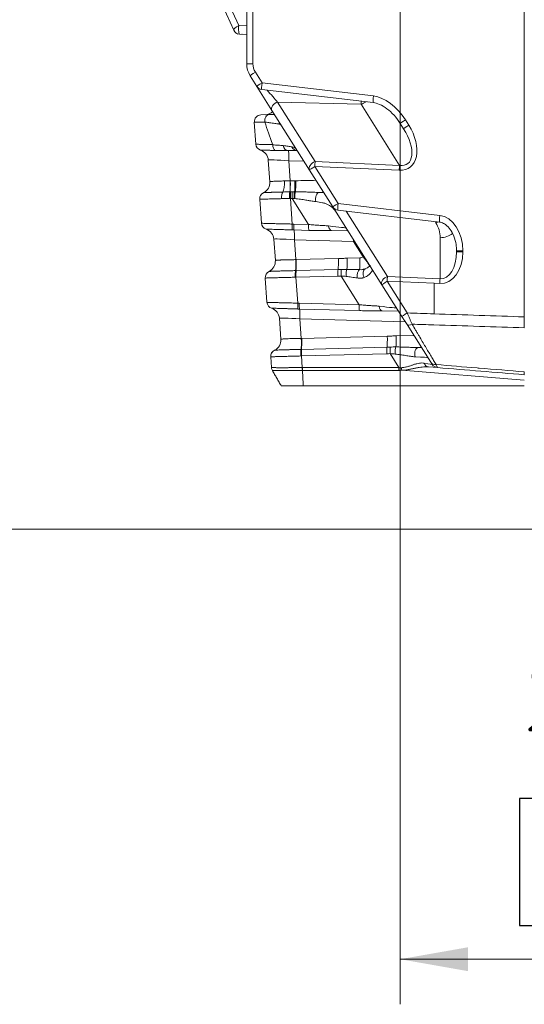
# Model space of a CAD drawing. Header units: millimetres. Extents: x 4 to 836, y 5 to 589.
# Tile 74 of 163: x 508 to 531, y 393 to 437. Entities that reach past the tile are written whole.
import ezdxf

# ---------------------------------------------------------------- set-up
doc = ezdxf.new("R2010")
doc.units = ezdxf.units.MM
doc.layers.add('1', color=7, linetype='Continuous', true_color=0xffffff)
doc.styles.add('ideas_simplex', font='simplex.shx')
doc.dimstyles.get("Standard").update_dxf_attribs({"dimtxt": 0.18, "dimasz": 0.18, "dimexe": 0.18, "dimexo": 0.0625, "dimgap": 0.09, "dimtad": 0, "dimtih": 1, "dimtoh": 1, "dimdec": 4, "dimzin": 0, "dimdsep": 46, "dimtxsty": 'Standard', "dimcen": 0.09, "dimadec": 0, "dimazin": 0, "dimtfac": 1, "dimtdec": 4, "dimtofl": 0, "dimtmove": 0, "dimatfit": 3, "dimfxl": 1, "dimtolj": 1, "dimtzin": 0, "dimarcsym": 0})

# ---------------------------------------------------------------- blocks, each defined once
blk = doc.blocks.new('_U5')
at = {"layer": '1', "color": 152, "lineweight": 13}
for p, q in [((525.358102, 456.435392), (525.358102, 393.010342)), ((547.158102, 422.379582), (547.158102, 393.010342))]:
    blk.add_line(p, q, dxfattribs=at)
at = {"layer": '1', "color": 87, "lineweight": 25}
for p, q in [((532.140602, 402.135342), (530.640602, 402.135342)), ((530.640602, 402.135342), (530.640602, 396.510342)), ((541.875602, 402.135342), (540.375602, 402.135342)), ((541.875602, 396.510342), (541.875602, 402.135342)), ((530.640602, 396.510342), (532.140602, 396.510342)), ((540.375602, 396.510342), (541.875602, 396.510342))]:
    blk.add_line(p, q, dxfattribs=at)
at = {"layer": '1', "color": 27, "lineweight": 13}
blk.add_line((525.358102, 395.010342), (547.158102, 395.010342), dxfattribs=at)
at = {"layer": '1', "color": 27, "lineweight": 18}
for points in [[(525.358102, 395.010342), (528.3581, 395.539323), (528.358104, 394.481361)], [(547.158102, 395.010342), (544.158104, 394.481361), (544.1581, 395.539323)]]:
    blk.add_solid(points, dxfattribs=at)
at = {"layer": '1', "color": 87, "linetype": 'Continuous', "lineweight": 25, "char_height": 3, "attachment_point": 7, "line_spacing_factor": 1.204819, "style": 'ideas_simplex'}
for s, insert in [('\\W1.2097;21,8', (530.627102, 404.270342)), ('\\W1.2776;.86', (532.112102, 396.957842))]:
    blk.add_mtext(s, dxfattribs=dict(at, insert=insert))

msp = doc.modelspace()

# ---------------------------------------------------------------- linework, layer by layer
at = {"layer": '1', "color": 143, "linetype": 'Continuous', "lineweight": 18}
for p, q in [((518.558, 434.724), (518.558, 474.778)), ((517.981, 436.21), (517.317, 437.685)), ((518.558, 436.023), (518.245, 436.034)), ((519.007, 433.722), (518.712, 434.191)), ((519.679, 432.656), (519.007, 433.722)), ((519.226, 433.584), (524.167, 433)), ((519.188, 432.458), (519.558, 432.468)), ((521.345, 430.012), (519.679, 432.656)), ((518.965, 431.157), (518.896, 432.138)), ((525.512, 431.84), (525.362, 432.077)), ((519.583, 429.49), (519.516, 430.452)), ((522.377, 428.374), (521.345, 430.012)), ((519.21, 427.651), (519.136, 428.716)), ((524.553, 424.92), (522.377, 428.374)), ((522.595, 428.236), (527.1, 427.703)), ((523.046, 427.311), (522.321, 427.33)), ((519.827, 425.997), (519.761, 426.945)), ((527.858, 426.378), (527.858, 426.433)), ((519.455, 424.144), (519.38, 425.222)), ((525.438, 423.514), (524.553, 424.92)), ((525.288, 423.753), (524.563, 423.772)), ((520.071, 422.503), (520.006, 423.439)), ((526.718, 421.483), (525.661, 423.161)), ((526.182, 422.142), (526.301, 422.145)), ((519.658, 421.248), (519.624, 421.728)), ((527.008, 421.248), (526.609, 421.281)), ((521.065, 420.435), (530.858, 420.435))]:
    msp.add_line(p, q, dxfattribs=at)
at = {"layer": '1', "color": 143, "linetype": 'Continuous', "lineweight": 13}
for p, q in [((518.834, 474.778), (518.834, 434.724)), ((517.634, 437.685), (518.203, 436.422)), ((518.203, 436.422), (518.558, 436.41)), ((518.558, 434.724), (518.834, 434.724)), ((518.942, 434.351), (519.237, 433.882)), ((519.237, 433.882), (524.178, 433.297)), ((519.925, 433.028), (521.591, 430.384)), ((523.624, 432.931), (519.925, 433.028)), ((525.333, 430.218), (523.624, 432.931)), ((525.592, 432.237), (525.741, 432)), ((519.172, 430.892), (519.171, 430.892)), ((520.427, 430.421), (520.49, 429.529)), ((521.098, 430.404), (520.427, 430.421)), ((525.316, 430.006), (521.574, 430.172)), ((521.574, 430.172), (522.606, 428.534)), ((521.591, 430.384), (525.333, 430.218)), ((520.498, 428.751), (520.577, 427.616)), ((521.301, 427.596), (520.573, 428.753)), ((522.606, 428.534), (527.111, 428.001)), ((522.972, 428.191), (524.799, 425.292)), ((520.643, 427.613), (521.301, 427.596)), ((526.935, 427.674), (526.903, 427.726)), ((519.417, 427.386), (519.417, 427.386)), ((521.312, 427.334), (520.654, 427.352)), ((520.672, 426.915), (520.734, 426.037)), ((523.294, 426.846), (520.672, 426.915)), ((523.722, 426.168), (523.294, 426.846)), ((527.128, 425.189), (527.128, 427.008)), ((527.858, 426.433), (528.134, 426.433)), ((527.858, 426.378), (528.134, 426.378)), ((528.134, 426.433), (528.134, 426.378)), ((520.752, 426.037), (522.619, 426.086)), ((523.011, 426.098), (523.571, 426.113)), ((520.749, 425.55), (522.607, 425.599)), ((522.6, 425.307), (520.742, 425.258)), ((520.742, 425.258), (520.822, 424.109)), ((523.543, 424.038), (522.741, 425.311)), ((524.782, 425.08), (525.668, 423.674)), ((526.858, 424.988), (524.782, 425.08)), ((524.799, 425.292), (527.128, 425.189)), ((527.111, 424.977), (526.858, 424.988)), ((526.858, 424.988), (526.858, 423.634)), ((520.888, 424.107), (523.543, 424.038)), ((519.662, 423.88), (519.662, 423.879)), ((523.554, 423.776), (520.899, 423.845)), ((520.918, 423.409), (520.978, 422.543)), ((525.582, 423.286), (520.918, 423.409)), ((520.996, 422.544), (524.788, 422.643)), ((525.18, 422.655), (525.967, 422.675)), ((524.769, 421.864), (520.986, 421.764)), ((520.993, 422.057), (524.776, 422.156)), ((525.301, 421.247), (524.91, 421.868)), ((520.986, 421.764), (521.022, 421.247)), ((521.027, 421.247), (525.301, 421.247)), ((525.305, 421.121), (521.03, 421.121)), ((530.858, 420.687), (525.432, 421.128))]:
    msp.add_line(p, q, dxfattribs=at)
at = {"layer": '1', "color": 251, "linetype": 'Continuous', "lineweight": 18}
msp.add_line((463.492, 414.08), (553.508, 414.08), dxfattribs=at)
at = {"layer": '1', "color": 143, "linetype": 'Continuous', "lineweight": 18}
for centre, radius, start, end in [((518.255, 436.333), 0.3, 204.2553, 268), ((517.858, 435.639), 0.5, 52.3002, 60.257), ((519.558, 434.724), 1, 180, 212.2105), ((519.261, 433.882), 0.3, 212.2105, 263.2514), ((519.196, 432.158), 0.3, 91.5, 184), ((519.358, 432.963), 0.5, 271.5, 314.6811), ((519.264, 431.177), 0.3, 184, 251.9757), ((519.017, 430.417), 0.5, 4, 71.9757), ((519.435, 428.736), 0.3, 116.0243, 184), ((522.631, 428.534), 0.3, 212.2105, 263.2514), ((519.509, 427.671), 0.3, 184, 251.9757), ((519.262, 426.91), 0.5, 4, 71.9757), ((519.679, 425.243), 0.3, 116.0243, 184), ((519.755, 424.165), 0.3, 184, 251.9757), ((519.507, 423.404), 0.5, 4, 71.9757), ((519.924, 421.749), 0.3, 116.0243, 184), ((527.032, 421.547), 0.3, 212.2105, 265.352)]:
    msp.add_arc(centre, radius, start, end, dxfattribs=at)
at = {"layer": '1', "color": 143, "linetype": 'Continuous', "lineweight": 13}
for centre, radius, start, end in [((519.534, 434.724), 0.7, 180, 212.2105), ((525.878, 427.008), 1.25, 0, 32.2105), ((523.565, 426.363), 0.25, 271.5, 308.9264)]:
    msp.add_arc(centre, radius, start, end, dxfattribs=at)
for centre, major_axis, ratio, start_param, end_param in [((518.255, 436.333), (-0.274, -0.123), 0.341561, 4.749062, 6.283185), ((518.255, 436.333), (0.01, 0.3), 0.192128, 1.276677, 3.141593), ((518.966, 434.351), (-0.254, -0.16), 0.043295, 4.781005, 6.283185), ((519.261, 433.882), (-0.254, -0.16), 0.043295, 4.781005, 6.283185), ((519.261, 433.882), (-0.035, -0.298), 0.080476, 4.721912, 6.283194), ((519.435, 433.606), (0.713, -0.819), 0.012841, 4.761208, 5.484351), ((524.202, 433.297), (-0.035, -0.298), 0.080476, 4.721912, 6.278971), ((524.654, 431.756), (1.002, -1.427), 0.600947, 1.487779, 2.648226), ((519.933, 432.816), (-0.254, -0.16), 0.654571, 4.349867, 6.283185), ((523.581, 433.497), (0.013, -0.801), 0.059026, 0.784581, 0.997299), ((523.604, 433.461), (0.635, 0.4), 0.654571, 4.349867, 4.689799), ((519.565, 432.168), (-0.008, 0.3), 0.691468, 0, 1.655242), ((520.396, 432.19), (1.5, 0.052), 0.015001, 3.142117, 3.948619), ((520.671, 428.268), (1.886, -5.475), 0.005038, 2.120337, 2.353879), ((524.806, 431.514), (0.976, -1.383), 0.619087, 5.836311, 7.769629), ((525.616, 432.237), (-0.254, -0.16), 0.043295, 4.781005, 6.283185), ((525.766, 432), (-0.254, -0.16), 0.043295, 4.781005, 6.283185), ((524.831, 431.514), (0.846, -1.233), 0.500283, 5.842211, 7.775529), ((519.264, 431.178), (-0.299, -0.021), 0.999911, 0, 1.188335), ((519.859, 431.166), (-0.01, -0.3), 0.500098, 4.829948, 6.017033), ((520.374, 431.181), (0.008, 0.3), 0.699306, 1.88097, 3.141593), ((520.806, 431.17), (-0.008, -0.3), 0.901843, 5.201185, 6.283185), ((520.384, 430.381), (0.013, 0.5), 0.085301, 4.795792, 6.283185), ((520.523, 430.377), (1.008, -0.075), 0.036781, 1.668846, 3.146912), ((521.599, 430.172), (-0.254, -0.16), 0.654571, 4.349867, 6.283185), ((521.599, 430.172), (-0.254, -0.16), 0.043295, 4.781005, 6.283185), ((521.599, 430.172), (0.013, 0.3), 0.080955, 0.788352, 1.57438), ((525.341, 430.006), (0.013, 0.3), 0.080955, 0.788352, 1.57438), ((520.066, 429.48), (-0.013, 0.5), 0.343506, 3.611486, 4.797819), ((520.436, 429.489), (-0.012, 0.5), 0.095877, 3.605647, 4.791607), ((520.446, 429.489), (-0.013, 0.5), 0.089454, 3.605331, 4.791296), ((520.647, 429.494), (-0.012, 0.5), 0.089417, 3.602294, 4.791338), ((520.686, 429.495), (-0.012, 0.5), 0.089278, 3.599985, 4.791496), ((522.558, 426.085), (44.413, 0.884), 0.078542, 1.590075, 1.610406), ((519.435, 428.737), (0.132, -0.27), 0.999868, 3.141593, 4.328989), ((519.436, 428.737), (0.126, -0.272), 0.998812, 3.162449, 4.350961), ((520.21, 428.77), (0.007, -0.3), 0.35166, 3.613126, 4.799609), ((520.488, 428.774), (-0.004, 0.3), 0.118205, 0.465266, 1.652215), ((520.496, 428.774), (-0.004, 0.3), 0.11168, 0.46487, 1.651813), ((520.524, 428.775), (-0.008, 0.3), 0.089493, 0.463259, 1.649658), ((520.599, 428.777), (-0.008, 0.3), 0.089545, 0.4632, 1.649599), ((520.696, 428.778), (-0.002, 0.3), 0.127641, 0.462791, 1.675862), ((520.734, 428.778), (0.001, 0.3), 0.142144, 0.461465, 1.686647), ((521.78, 428.721), (0.006, 0.3), 0.580697, 0.078844, 1.953982), ((522.514, 426.044), (44.417, 0.925), 0.067314, 1.581716, 1.586115), ((522.631, 428.534), (-0.254, -0.16), 0.043295, 4.781005, 6.283185), ((522.631, 428.534), (-0.035, -0.298), 0.080476, 4.721912, 6.283194), ((527.136, 428.001), (-0.035, -0.298), 0.080476, 4.721912, 6.276698), ((527.084, 426.518), (0.119, -1.485), 0.702494, 1.457058, 3.001674), ((519.509, 427.671), (0.299, 0.021), 0.999911, 3.141593, 4.329928), ((520.603, 427.64), (0.013, 0.3), 0.083918, 1.655597, 2.844742), ((520.669, 427.638), (-0.008, -0.3), 0.085301, 4.795792, 5.982191), ((521.327, 427.621), (-0.008, -0.3), 0.085301, 4.795792, 5.982191), ((522.329, 427.63), (-0.008, -0.3), 0.512573, 5.062344, 6.283185), ((521.051, 427.664), (1.909, -0.217), 0.002715, 5.346643, 6.285359), ((526.916, 428.204), (0.635, 0.4), 0.654571, 4.349867, 4.48958), ((520.629, 426.875), (0.013, 0.5), 0.085301, 4.795792, 5.982191), ((527.108, 427.538), (0.75, 0), 0.707107, 4.738569, 5.575848), ((520.768, 426.871), (1.008, -0.075), 0.036781, 1.668846, 3.146912), ((523.251, 426.806), (0.013, 0.5), 0.085301, 4.795792, 4.936536), ((527.084, 426.464), (0.119, -1.485), 0.702494, 6.195627, 7.740243), ((527.108, 426.464), (0.076, -1.275), 0.585237, 6.207347, 7.751963), ((520.69, 425.996), (-0.014, 0.5), 0.089599, 3.605123, 4.791129), ((520.709, 425.997), (-0.013, 0.5), 0.089526, 3.604858, 4.791214), ((522.575, 426.046), (-0.013, 0.5), 0.089526, 3.604814, 4.791214), ((522.968, 426.058), (-0.013, 0.5), 0.089526, 3.587393, 4.791214), ((523.528, 426.072), (-0.013, 0.5), 0.089526, 3.428986, 4.791214), ((523.678, 426.128), (0.314, -0.389), 0.118734, 0, 1.57909), ((519.679, 425.243), (0.132, -0.27), 0.999868, 3.141593, 4.328989), ((519.68, 425.243), (0.126, -0.272), 0.998812, 3.162449, 4.350961), ((520.742, 425.282), (0.005, -0.3), 0.110731, 3.606193, 4.793084), ((520.759, 425.282), (0.007, -0.3), 0.0966, 3.60519, 4.791826), ((520.768, 425.282), (0.008, -0.3), 0.089526, 3.604814, 4.791214), ((522.626, 425.331), (0.008, -0.3), 0.089526, 3.604814, 4.791214), ((522.767, 425.335), (0.009, -0.3), 0.089905, 3.604378, 4.790778), ((523.017, 425.337), (-0.006, -0.3), 0.186297, 3.593965, 4.860525), ((523.568, 425.306), (-0.022, -0.299), 0.396805, 3.454226, 5.021277), ((523.932, 425.356), (0.117, -0.276), 0.664207, 3.141593, 4.836156), ((524.806, 425.08), (-0.254, -0.16), 0.654571, 4.349867, 6.283185), ((524.806, 425.08), (-0.254, -0.16), 0.043295, 4.781005, 6.283185), ((524.806, 425.08), (0.013, 0.3), 0.080955, 0.788352, 1.57438), ((527.136, 424.977), (0.013, 0.3), 0.080955, 0.788352, 1.57438), ((519.755, 424.165), (0.299, 0.021), 0.999911, 3.141593, 4.329928), ((520.848, 424.134), (-0.013, -0.3), 0.083918, 4.797189, 5.986334), ((520.914, 424.131), (-0.008, -0.3), 0.085301, 4.795792, 5.982191), ((523.569, 424.062), (-0.008, -0.3), 0.085301, 4.795792, 5.982191), ((520.874, 423.368), (0.013, 0.5), 0.085301, 4.795792, 5.982191), ((524.571, 424.072), (-0.008, -0.3), 0.512573, 5.062344, 6.283185), ((523.293, 424.105), (1.909, -0.217), 0.002715, 5.346643, 6.285359), ((525.692, 423.674), (-0.254, -0.16), 0.043295, 4.781005, 6.283185), ((521.014, 423.364), (1.008, -0.075), 0.036781, 1.668846, 3.146912), ((525.915, 423.321), (-0.254, -0.16), 0.394384, 0, 1.227132), ((520.935, 422.503), (-0.014, 0.5), 0.089599, 3.605123, 4.791129), ((520.953, 422.503), (-0.013, 0.5), 0.089526, 3.604858, 4.791214), ((524.744, 422.602), (-0.013, 0.5), 0.089526, 3.604814, 4.791214), ((525.137, 422.614), (-0.013, 0.5), 0.089526, 3.587393, 4.791214), ((519.925, 421.75), (0.126, -0.272), 0.998812, 3.162449, 4.350961), ((520.986, 421.788), (0.005, -0.3), 0.110731, 3.606193, 4.793084), ((521.004, 421.789), (0.007, -0.3), 0.0966, 3.60519, 4.791826), ((521.012, 421.789), (0.008, -0.3), 0.089526, 3.604814, 4.791214), ((524.795, 421.888), (0.008, -0.3), 0.089526, 3.604814, 4.791214), ((524.936, 421.892), (0.009, -0.3), 0.089905, 3.604378, 4.790778), ((525.187, 421.894), (-0.006, -0.3), 0.186297, 3.593965, 4.860525), ((526.19, 421.842), (0.008, -0.3), 0.630219, 3.141593, 5.088122), ((524.743, 421.804), (1.839, -0.105), 0.002954, 5.477977, 6.285291), ((526.633, 421.58), (-0.024, -0.299), 0.752324, 5.239732, 6.283185), ((524.79, 421.73), (1.988, -0.342), 0.002462, 5.679582, 6.2854), ((526.972, 421.643), (-0.254, -0.16), 0.81348, 0, 1.00541), ((521.048, 421.272), (-0.005, -0.3), 0.086118, 4.794943, 5.237322), ((525.328, 421.271), (0, -0.3), 0.087443, 4.79353, 5.235988), ((522.785, 424.912), (2.94, -3.56), 0.301184, 5.996291, 6.058814), ((522.762, 424.762), (3.062, -3.471), 0.359101, 5.976401, 6.038924), ((525.455, 421.278), (0.035, -0.298), 0.152544, 4.809433, 5.222021)]:
    msp.add_ellipse(centre, major_axis=major_axis, ratio=ratio, start_param=start_param, end_param=end_param, dxfattribs=at)
at = {"layer": '1', "color": 143, "linetype": 'Continuous', "lineweight": 18}
for centre, major_axis, ratio, start_param, end_param in [((519.084, 429.455), (0.499, 0.035), 0.999999, 5.098477, 6.283185), ((519.328, 425.962), (0.499, 0.035), 0.999999, 5.098477, 6.283185), ((519.573, 422.468), (-0.499, -0.035), 0.999999, 1.956885, 3.141593), ((519.924, 421.749), (0.132, -0.27), 0.999868, 3.141593, 4.328989), ((519.957, 421.269), (0.299, 0.021), 0.999986, 3.141593, 3.595376)]:
    msp.add_ellipse(centre, major_axis=major_axis, ratio=ratio, start_param=start_param, end_param=end_param, dxfattribs=at)
for points, degree in [([(530.858, 453.629), (530.858, 423.498)], 1), ([(518.358, 436.03), (518.358, 436.03), (518.353, 436.03), (518.344, 436.03)], 3), ([(519.303, 429.006), (519.304, 429.006), (519.304, 429.006), (519.304, 429.006)], 3), ([(519.548, 425.512), (519.548, 425.513), (519.548, 425.513), (519.548, 425.513)], 3), ([(519.792, 422.019), (519.792, 422.019), (519.792, 422.019), (519.793, 422.019)], 3), ([(520.092, 420.435), (519.697, 421.119)], 1), ([(530.858, 420.935), (529.575, 421.04), (528.291, 421.144), (527.008, 421.248)], 3)]:
    msp.add_open_spline(points, degree=degree, dxfattribs=at)
for points, knots in [([(524.167, 433), (524.209, 432.994), (524.36, 432.965), (524.627, 432.841), (524.949, 432.598), (525.194, 432.327), (525.323, 432.14), (525.362, 432.077)], [0, 0, 0, 0, 0.080994, 0.299984, 0.56037, 0.857978, 1, 1, 1, 1]), ([(519.558, 432.468), (519.612, 432.469), (519.665, 432.471), (519.74, 432.473), (519.765, 432.473), (519.791, 432.474), (519.793, 432.474), (519.795, 432.474)], [0, 0, 0, 0, 0.648823, 0.648823, 0.973235, 0.973235, 1, 1, 1, 1]), ([(520.366, 430.882), (520.321, 430.883), (520.275, 430.882), (520.182, 430.88), (520.136, 430.879), (520.042, 430.877), (519.996, 430.876), (519.902, 430.876), (519.856, 430.877), (519.81, 430.878)], [0, 0, 0, 0, 0.25, 0.25, 0.5, 0.5, 0.75, 0.75, 1, 1, 1, 1]), ([(520.798, 430.87), (520.771, 430.871), (520.742, 430.872), (520.678, 430.873), (520.644, 430.874), (520.536, 430.877), (520.455, 430.879), (520.366, 430.882)], [0, 0, 0, 0, 0.25, 0.25, 0.5, 0.5, 1, 1, 1, 1]), ([(527.1, 427.703), (527.129, 427.699), (527.225, 427.679), (527.401, 427.583), (527.596, 427.374), (527.757, 427.069), (527.842, 426.742), (527.858, 426.524), (527.858, 426.433)], [0, 0, 0, 0, 0.054868, 0.186472, 0.370203, 0.587176, 0.830887, 1, 1, 1, 1]), ([(522.321, 427.33), (522.241, 427.332), (522.159, 427.333), (521.994, 427.332), (521.911, 427.331), (521.784, 427.33), (521.742, 427.33), (521.657, 427.33), (521.614, 427.33), (521.485, 427.331), (521.399, 427.332), (521.312, 427.334)], [0, 0, 0, 0, 0.25, 0.25, 0.5, 0.5, 0.625, 0.625, 0.75, 0.75, 1, 1, 1, 1]), ([(523.814, 425.632), (523.849, 425.646), (523.879, 425.662), (523.934, 425.695), (523.958, 425.712), (524, 425.745), (524.019, 425.761), (524.036, 425.777), (524.038, 425.779), (524.039, 425.78)], [0, 0, 0, 0, 0.323062, 0.323062, 0.646125, 0.646125, 0.969187, 0.969187, 1, 1, 1, 1]), ([(524.563, 423.772), (524.483, 423.774), (524.401, 423.774), (524.236, 423.773), (524.153, 423.772), (524.026, 423.772), (523.984, 423.771), (523.899, 423.771), (523.856, 423.771), (523.727, 423.772), (523.641, 423.773), (523.554, 423.776)], [0, 0, 0, 0, 0.25, 0.25, 0.5, 0.5, 0.625, 0.625, 0.75, 0.75, 1, 1, 1, 1]), ([(525.661, 423.161), (525.643, 423.189), (525.626, 423.217), (525.589, 423.275), (525.571, 423.304), (525.543, 423.348), (525.534, 423.363), (525.515, 423.393), (525.505, 423.408), (525.477, 423.454), (525.457, 423.484), (525.438, 423.514)], [0, 0, 0, 0, 0.25, 0.25, 0.5, 0.5, 0.625, 0.625, 0.75, 0.75, 1, 1, 1, 1]), ([(530.858, 423.498), (530.858, 423.456), (530.858, 423.372), (530.858, 423.29), (530.858, 423.23), (530.858, 423.21), (530.858, 423.17), (530.858, 423.15), (530.858, 423.091), (530.858, 423.053), (530.858, 423.016)], [0, 0, 0, 0, 0.25, 0.5, 0.5, 0.625, 0.625, 0.75, 0.75, 1, 1, 1, 1]), ([(526.778, 421.388), (526.778, 421.388), (526.777, 421.39), (526.772, 421.398), (526.768, 421.404), (526.757, 421.421), (526.751, 421.431), (526.736, 421.454), (526.727, 421.468), (526.718, 421.483)], [0, 0, 0, 0, 0.25, 0.25, 0.5, 0.5, 0.75, 0.75, 1, 1, 1, 1]), ([(521.029, 421.122), (521.029, 421.141), (521.028, 421.161), (521.027, 421.204), (521.027, 421.225), (521.027, 421.247)], [0, 0, 0, 0, 0.5, 0.5, 1, 1, 1, 1]), ([(530.858, 421.06), (530.858, 421.039), (530.858, 421.004), (530.858, 420.978), (530.858, 420.962), (530.858, 420.957), (530.858, 420.949), (530.858, 420.946), (530.858, 420.938), (530.858, 420.935), (530.858, 420.935)], [0, 0, 0, 0, 0.250033, 0.500066, 0.500066, 0.625083, 0.625083, 0.7501, 0.7501, 1, 1, 1, 1]), ([(521.065, 420.435), (520.831, 420.435), (520.605, 420.435), (520.228, 420.435), (520.103, 420.435), (520.092, 420.435), (520.092, 420.435), (520.092, 420.435)], [0, 0, 0, 0, 0.444489, 0.444489, 0.97588, 0.97588, 1, 1, 1, 1])]:
    msp.add_open_spline(points, degree=3, knots=knots, dxfattribs=at)
at = {"layer": '1', "color": 143, "linetype": 'Continuous', "lineweight": 13}
for points, knots in [([(520.075, 432.028), (520.073, 432.031), (520.066, 432.034), (520.045, 432.04), (520.029, 432.043), (520.001, 432.049), (519.99, 432.051), (519.967, 432.055), (519.954, 432.057), (519.915, 432.063), (519.885, 432.068), (519.788, 432.082), (519.713, 432.092), (519.609, 432.105), (519.588, 432.108), (519.544, 432.114), (519.478, 432.122), (519.408, 432.131), (519.36, 432.137)], [0, 0, 0, 0, 0.125, 0.125, 0.25, 0.25, 0.3125, 0.3125, 0.375, 0.375, 0.5, 0.5, 0.75, 0.75, 0.8125, 0.8125, 0.875, 1, 1, 1, 1]), ([(518.965, 431.157), (518.965, 431.157), (518.969, 431.156), (518.982, 431.156), (518.987, 431.155), (518.997, 431.155), (519, 431.155), (519.008, 431.154), (519.012, 431.154), (519.033, 431.153), (519.074, 431.152), (519.132, 431.15), (519.172, 431.149), (519.181, 431.149), (519.198, 431.148), (519.224, 431.148), (519.253, 431.147), (519.312, 431.145), (519.354, 431.144), (519.423, 431.143), (519.446, 431.142), (519.495, 431.141), (519.52, 431.14), (519.598, 431.138), (519.652, 431.137), (519.709, 431.136)], [0, 0, 0, 0, 0.125, 0.125, 0.1875, 0.1875, 0.21875, 0.21875, 0.25, 0.25, 0.375, 0.5, 0.5, 0.53125, 0.53125, 0.5625, 0.625, 0.625, 0.75, 0.75, 0.8125, 0.8125, 0.875, 0.875, 1, 1, 1, 1]), ([(519.709, 431.136), (519.751, 431.129), (519.792, 431.124), (519.873, 431.117), (519.912, 431.114), (519.989, 431.11), (520.027, 431.109), (520.101, 431.104), (520.137, 431.1), (520.172, 431.095)], [0, 0, 0, 0, 0.25, 0.25, 0.5, 0.5, 0.75, 0.75, 1, 1, 1, 1]), ([(520.172, 431.095), (520.251, 431.083), (520.324, 431.073), (520.422, 431.058), (520.453, 431.053), (520.511, 431.044), (520.538, 431.04), (520.563, 431.036)], [0, 0, 0, 0, 0.5, 0.5, 0.75, 0.75, 1, 1, 1, 1]), ([(520.563, 431.036), (520.614, 431.028), (520.656, 431.015), (520.724, 430.978), (520.751, 430.955), (520.77, 430.924)], [0, 0, 0, 0, 0.5, 0.5, 1, 1, 1, 1]), ([(519.81, 430.878), (519.762, 430.879), (519.716, 430.881), (519.65, 430.883), (519.629, 430.883), (519.587, 430.885), (519.567, 430.885), (519.509, 430.887), (519.473, 430.888), (519.423, 430.889), (519.407, 430.89), (519.376, 430.89), (519.362, 430.891), (519.32, 430.892), (519.271, 430.893), (519.235, 430.893), (519.212, 430.893), (519.206, 430.893), (519.194, 430.893), (519.189, 430.893), (519.177, 430.893), (519.173, 430.893), (519.172, 430.892)], [0, 0, 0, 0, 0.125, 0.125, 0.1875, 0.1875, 0.25, 0.25, 0.375, 0.375, 0.4375, 0.4375, 0.5, 0.5, 0.625, 0.75, 0.75, 0.8125, 0.8125, 0.875, 0.875, 1, 1, 1, 1]), ([(519.583, 429.49), (519.583, 429.492), (519.59, 429.496), (519.613, 429.499), (519.635, 429.502), (519.644, 429.503), (519.663, 429.505), (519.673, 429.505), (519.706, 429.508), (519.731, 429.51), (519.775, 429.512), (519.79, 429.513), (519.822, 429.514), (519.839, 429.515), (519.892, 429.517), (519.929, 429.519), (519.989, 429.521), (520.01, 429.521), (520.052, 429.523), (520.074, 429.523), (520.142, 429.525), (520.188, 429.526), (520.236, 429.527)], [0, 0, 0, 0, 0.125, 0.25, 0.25, 0.3125, 0.3125, 0.375, 0.375, 0.5, 0.5, 0.5625, 0.5625, 0.625, 0.625, 0.75, 0.75, 0.8125, 0.8125, 0.875, 0.875, 1, 1, 1, 1]), ([(519.304, 429.006), (519.306, 429.007), (519.319, 429.009), (519.35, 429.011), (519.381, 429.012), (519.392, 429.013), (519.417, 429.014), (519.431, 429.015), (519.475, 429.016), (519.508, 429.018), (519.565, 429.02), (519.584, 429.02), (519.616, 429.021), (519.626, 429.022), (519.648, 429.022), (519.659, 429.023), (519.715, 429.024), (519.764, 429.026), (519.841, 429.028), (519.867, 429.029), (519.908, 429.03), (519.921, 429.03), (519.949, 429.031), (519.964, 429.031), (520.035, 429.033), (520.094, 429.035), (520.156, 429.036)], [0, 0, 0, 0, 0.125, 0.25, 0.25, 0.3125, 0.3125, 0.375, 0.375, 0.5, 0.5, 0.5625, 0.5625, 0.59375, 0.59375, 0.625, 0.625, 0.75, 0.75, 0.8125, 0.8125, 0.84375, 0.84375, 0.875, 0.875, 1, 1, 1, 1]), ([(520.716, 429.047), (520.807, 429.048), (520.898, 429.047), (521.077, 429.043), (521.166, 429.04), (521.299, 429.035), (521.343, 429.033), (521.43, 429.029), (521.474, 429.028), (521.56, 429.024), (521.603, 429.023), (521.688, 429.021), (521.73, 429.02), (521.772, 429.02)], [0, 0, 0, 0, 0.25, 0.25, 0.5, 0.5, 0.625, 0.625, 0.75, 0.75, 0.875, 0.875, 1, 1, 1, 1]), ([(520.105, 428.742), (520.036, 428.74), (519.971, 428.738), (519.844, 428.735), (519.783, 428.733), (519.711, 428.731), (519.697, 428.731), (519.668, 428.73), (519.654, 428.73), (519.613, 428.729), (519.587, 428.728), (519.511, 428.726), (519.464, 428.725), (519.401, 428.723), (519.38, 428.722), (519.351, 428.721), (519.342, 428.721), (519.324, 428.721), (519.315, 428.72), (519.273, 428.719), (519.244, 428.718), (519.208, 428.717), (519.198, 428.717), (519.179, 428.716), (519.17, 428.716), (519.149, 428.716), (519.141, 428.715), (519.137, 428.715)], [0, 0, 0, 0, 0.125, 0.125, 0.25, 0.25, 0.28125, 0.28125, 0.3125, 0.3125, 0.375, 0.375, 0.5, 0.5, 0.5625, 0.5625, 0.59375, 0.59375, 0.625, 0.625, 0.75, 0.75, 0.8125, 0.8125, 0.875, 0.875, 1, 1, 1, 1]), ([(520.453, 428.749), (520.393, 428.748), (520.335, 428.747), (520.219, 428.744), (520.161, 428.743), (520.105, 428.742)], [0, 0, 0, 0, 0.5, 0.5, 1, 1, 1, 1]), ([(520.463, 428.75), (520.461, 428.75), (520.46, 428.75), (520.456, 428.749), (520.455, 428.749), (520.453, 428.749)], [0, 0, 0, 0, 0.522587, 0.522587, 1, 1, 1, 1]), ([(521.616, 428.611), (521.582, 428.615), (521.546, 428.62), (521.474, 428.63), (521.437, 428.636), (521.381, 428.645), (521.362, 428.648), (521.325, 428.654), (521.268, 428.664), (521.21, 428.673), (521.094, 428.693), (521.016, 428.705), (520.856, 428.727), (520.775, 428.737), (520.692, 428.744)], [0, 0, 0, 0, 0.125, 0.125, 0.25, 0.25, 0.3125, 0.3125, 0.375, 0.5, 0.5, 0.75, 0.75, 1, 1, 1, 1]), ([(522.527, 428.136), (522.479, 428.211), (522.427, 428.276), (522.308, 428.388), (522.242, 428.435), (522.147, 428.483), (522.127, 428.492), (522.087, 428.509), (522.026, 428.533), (521.96, 428.552), (521.823, 428.585), (521.724, 428.6), (521.616, 428.611)], [0, 0, 0, 0, 0.25, 0.25, 0.5, 0.5, 0.5625, 0.5625, 0.625, 0.75, 0.75, 1, 1, 1, 1]), ([(519.21, 427.651), (519.21, 427.65), (519.211, 427.65), (519.213, 427.65), (519.215, 427.65), (519.221, 427.649), (519.228, 427.649), (519.253, 427.648), (519.278, 427.647), (519.32, 427.646), (519.329, 427.645), (519.348, 427.645), (519.378, 427.644), (519.412, 427.643), (519.485, 427.641), (519.541, 427.639), (519.667, 427.636), (519.735, 427.635), (519.846, 427.632), (519.884, 427.631), (519.943, 427.63), (519.963, 427.629), (520.004, 427.628), (520.025, 427.628), (520.129, 427.626), (520.215, 427.624), (520.348, 427.621), (520.393, 427.62), (520.461, 427.618), (520.484, 427.618), (520.531, 427.617), (520.554, 427.616), (520.577, 427.616)], [0, 0, 0, 0, 0.03125, 0.03125, 0.0625, 0.0625, 0.125, 0.125, 0.25, 0.25, 0.28125, 0.28125, 0.3125, 0.375, 0.375, 0.5, 0.5, 0.625, 0.625, 0.6875, 0.6875, 0.71875, 0.71875, 0.75, 0.75, 0.875, 0.875, 0.9375, 0.9375, 0.96875, 0.96875, 1, 1, 1, 1]), ([(521.301, 427.596), (521.379, 427.587), (521.456, 427.58), (521.57, 427.571), (521.608, 427.569), (521.684, 427.564), (521.721, 427.562), (521.832, 427.556), (521.904, 427.552), (522.045, 427.544), (522.115, 427.539), (522.182, 427.531)], [0, 0, 0, 0, 0.25, 0.25, 0.375, 0.375, 0.5, 0.5, 0.75, 0.75, 1, 1, 1, 1]), ([(520.584, 427.354), (520.564, 427.354), (520.544, 427.355), (520.505, 427.357), (520.486, 427.357), (520.427, 427.359), (520.389, 427.361), (520.277, 427.364), (520.204, 427.367), (520.116, 427.37), (520.098, 427.37), (520.064, 427.371), (520.013, 427.373), (519.964, 427.374), (519.871, 427.377), (519.813, 427.379), (519.705, 427.382), (519.658, 427.383), (519.595, 427.384), (519.576, 427.385), (519.54, 427.386), (519.524, 427.386), (519.48, 427.387), (519.458, 427.387), (519.435, 427.387), (519.429, 427.387), (519.423, 427.387), (519.421, 427.386), (519.418, 427.386), (519.418, 427.386), (519.417, 427.386)], [0, 0, 0, 0, 0.03125, 0.03125, 0.0625, 0.0625, 0.125, 0.125, 0.25, 0.25, 0.28125, 0.28125, 0.3125, 0.375, 0.375, 0.5, 0.5, 0.625, 0.625, 0.6875, 0.6875, 0.75, 0.75, 0.875, 0.875, 0.9375, 0.9375, 0.96875, 0.96875, 1, 1, 1, 1]), ([(519.827, 425.997), (519.827, 425.999), (519.832, 426.001), (519.849, 426.004), (519.856, 426.005), (519.868, 426.007), (519.873, 426.008), (519.883, 426.009), (519.888, 426.009), (519.916, 426.012), (519.943, 426.014), (519.991, 426.017), (520.008, 426.018), (520.036, 426.019), (520.046, 426.02), (520.065, 426.021), (520.076, 426.021), (520.127, 426.024), (520.173, 426.025), (520.246, 426.028), (520.272, 426.028), (520.325, 426.03), (520.352, 426.031), (520.434, 426.032), (520.491, 426.034), (520.581, 426.035), (520.611, 426.035), (520.672, 426.036), (520.703, 426.037), (520.734, 426.037)], [0, 0, 0, 0, 0.125, 0.125, 0.1875, 0.1875, 0.21875, 0.21875, 0.25, 0.25, 0.375, 0.375, 0.4375, 0.4375, 0.46875, 0.46875, 0.5, 0.5, 0.625, 0.625, 0.6875, 0.6875, 0.75, 0.75, 0.875, 0.875, 0.9375, 0.9375, 1, 1, 1, 1]), ([(519.548, 425.513), (519.55, 425.514), (519.559, 425.515), (519.583, 425.516), (519.593, 425.517), (519.61, 425.518), (519.616, 425.518), (519.629, 425.519), (519.636, 425.519), (519.673, 425.521), (519.709, 425.522), (519.772, 425.525), (519.795, 425.525), (519.843, 425.527), (519.868, 425.528), (519.949, 425.53), (520.007, 425.532), (520.101, 425.535), (520.133, 425.536), (520.184, 425.537), (520.201, 425.538), (520.236, 425.538), (520.253, 425.539), (520.341, 425.541), (520.414, 425.543), (520.527, 425.545), (520.566, 425.546), (520.644, 425.548), (520.683, 425.549), (520.722, 425.55)], [0, 0, 0, 0, 0.125, 0.125, 0.1875, 0.1875, 0.21875, 0.21875, 0.25, 0.25, 0.375, 0.375, 0.4375, 0.4375, 0.5, 0.5, 0.625, 0.625, 0.6875, 0.6875, 0.71875, 0.71875, 0.75, 0.75, 0.875, 0.875, 0.9375, 0.9375, 1, 1, 1, 1]), ([(522.999, 425.607), (523.093, 425.607), (523.186, 425.605), (523.37, 425.6), (523.462, 425.596), (523.553, 425.593)], [0, 0, 0, 0, 0.5, 0.5, 1, 1, 1, 1]), ([(523.553, 425.593), (523.601, 425.59), (523.647, 425.592), (523.702, 425.6), (523.713, 425.602), (523.734, 425.606), (523.745, 425.609), (523.776, 425.617), (523.796, 425.624), (523.814, 425.632)], [0, 0, 0, 0, 0.5, 0.5, 0.625, 0.625, 0.75, 0.75, 1, 1, 1, 1]), ([(524.139, 425.577), (524.139, 425.577), (524.138, 425.574), (524.132, 425.563), (524.127, 425.555), (524.118, 425.539), (524.114, 425.533), (524.106, 425.521), (524.101, 425.514), (524.086, 425.493), (524.075, 425.477), (524.046, 425.443), (524.03, 425.425), (524.002, 425.396), (523.992, 425.387), (523.97, 425.368), (523.959, 425.358), (523.922, 425.329), (523.895, 425.311), (523.835, 425.275), (523.801, 425.259), (523.764, 425.244)], [0, 0, 0, 0, 0.125, 0.125, 0.25, 0.25, 0.3125, 0.3125, 0.375, 0.375, 0.5, 0.5, 0.625, 0.625, 0.6875, 0.6875, 0.75, 0.75, 0.875, 0.875, 1, 1, 1, 1]), ([(520.709, 425.257), (520.621, 425.255), (520.534, 425.253), (520.408, 425.249), (520.367, 425.248), (520.305, 425.247), (520.285, 425.246), (520.245, 425.245), (520.224, 425.245), (520.125, 425.242), (520.05, 425.24), (519.945, 425.237), (519.911, 425.236), (519.862, 425.235), (519.846, 425.235), (519.814, 425.234), (519.798, 425.233), (519.723, 425.231), (519.669, 425.23), (519.597, 425.228), (519.575, 425.227), (519.544, 425.226), (519.534, 425.226), (519.515, 425.226), (519.506, 425.225), (519.463, 425.224), (519.436, 425.223), (519.407, 425.222), (519.399, 425.222), (519.391, 425.222), (519.388, 425.222), (519.384, 425.222), (519.383, 425.222), (519.382, 425.221)], [0, 0, 0, 0, 0.125, 0.125, 0.1875, 0.1875, 0.21875, 0.21875, 0.25, 0.25, 0.375, 0.375, 0.4375, 0.4375, 0.46875, 0.46875, 0.5, 0.5, 0.625, 0.625, 0.6875, 0.6875, 0.71875, 0.71875, 0.75, 0.75, 0.875, 0.875, 0.9375, 0.9375, 0.96875, 0.96875, 1, 1, 1, 1]), ([(523.448, 425.223), (523.37, 425.236), (523.29, 425.249), (523.128, 425.274), (523.045, 425.285), (522.961, 425.294)], [0, 0, 0, 0, 0.5, 0.5, 1, 1, 1, 1]), ([(523.764, 425.244), (523.742, 425.236), (523.718, 425.229), (523.681, 425.221), (523.668, 425.219), (523.642, 425.216), (523.629, 425.214), (523.562, 425.21), (523.506, 425.214), (523.448, 425.223)], [0, 0, 0, 0, 0.25, 0.25, 0.375, 0.375, 0.5, 0.5, 1, 1, 1, 1]), ([(519.455, 424.144), (519.455, 424.144), (519.456, 424.144), (519.458, 424.144), (519.46, 424.143), (519.466, 424.143), (519.473, 424.143), (519.498, 424.142), (519.524, 424.141), (519.566, 424.139), (519.574, 424.139), (519.593, 424.138), (519.623, 424.137), (519.657, 424.136), (519.73, 424.134), (519.786, 424.133), (519.912, 424.13), (519.981, 424.128), (520.091, 424.126), (520.129, 424.125), (520.188, 424.123), (520.208, 424.123), (520.249, 424.122), (520.27, 424.121), (520.374, 424.119), (520.46, 424.117), (520.593, 424.114), (520.638, 424.113), (520.707, 424.112), (520.73, 424.111), (520.776, 424.11), (520.799, 424.11), (520.822, 424.109)], [0, 0, 0, 0, 0.03125, 0.03125, 0.0625, 0.0625, 0.125, 0.125, 0.25, 0.25, 0.28125, 0.28125, 0.3125, 0.375, 0.375, 0.5, 0.5, 0.625, 0.625, 0.6875, 0.6875, 0.71875, 0.71875, 0.75, 0.75, 0.875, 0.875, 0.9375, 0.9375, 0.96875, 0.96875, 1, 1, 1, 1]), ([(523.543, 424.038), (523.621, 424.029), (523.697, 424.021), (523.812, 424.013), (523.85, 424.01), (523.926, 424.005), (523.963, 424.003), (524.074, 423.997), (524.146, 423.994), (524.287, 423.985), (524.356, 423.98), (524.424, 423.973)], [0, 0, 0, 0, 0.25, 0.25, 0.375, 0.375, 0.5, 0.5, 0.75, 0.75, 1, 1, 1, 1]), ([(520.829, 423.847), (520.809, 423.848), (520.789, 423.849), (520.75, 423.85), (520.731, 423.851), (520.673, 423.853), (520.635, 423.854), (520.522, 423.858), (520.449, 423.86), (520.361, 423.863), (520.343, 423.864), (520.309, 423.865), (520.258, 423.866), (520.209, 423.868), (520.116, 423.871), (520.058, 423.872), (519.951, 423.875), (519.903, 423.877), (519.841, 423.878), (519.821, 423.878), (519.786, 423.879), (519.769, 423.88), (519.726, 423.88), (519.703, 423.881), (519.68, 423.88), (519.674, 423.88), (519.668, 423.88), (519.666, 423.88), (519.664, 423.88), (519.663, 423.88), (519.662, 423.88)], [0, 0, 0, 0, 0.03125, 0.03125, 0.0625, 0.0625, 0.125, 0.125, 0.25, 0.25, 0.28125, 0.28125, 0.3125, 0.375, 0.375, 0.5, 0.5, 0.625, 0.625, 0.6875, 0.6875, 0.75, 0.75, 0.875, 0.875, 0.9375, 0.9375, 0.96875, 0.96875, 1, 1, 1, 1]), ([(525.668, 423.674), (525.687, 423.631), (525.706, 423.587), (525.734, 423.522), (525.743, 423.501), (525.762, 423.458), (525.771, 423.437), (525.799, 423.374), (525.817, 423.333), (525.853, 423.251), (525.871, 423.212), (525.889, 423.173)], [0, 0, 0, 0, 0.25, 0.25, 0.375, 0.375, 0.5, 0.5, 0.75, 0.75, 1, 1, 1, 1]), ([(525.889, 423.173), (525.941, 423.083), (525.993, 422.996), (526.07, 422.866), (526.095, 422.823), (526.145, 422.738), (526.17, 422.696), (526.293, 422.487), (526.387, 422.329), (526.564, 422.028), (526.648, 421.886), (526.747, 421.719), (526.766, 421.686), (526.804, 421.622), (526.823, 421.591), (526.878, 421.498), (526.913, 421.439), (526.946, 421.383)], [0, 0, 0, 0, 0.125, 0.125, 0.1875, 0.1875, 0.25, 0.25, 0.5, 0.5, 0.75, 0.75, 0.8125, 0.8125, 0.875, 0.875, 1, 1, 1, 1]), ([(530.858, 423.016), (530.194, 423.037), (529.53, 423.058), (528.195, 423.1), (527.523, 423.121), (526.531, 423.152), (526.21, 423.162), (525.889, 423.173)], [0, 0, 0, 0, 0.400895, 0.400895, 0.806151, 0.806151, 1, 1, 1, 1]), ([(520.071, 422.503), (520.071, 422.505), (520.077, 422.507), (520.093, 422.511), (520.1, 422.512), (520.113, 422.513), (520.117, 422.514), (520.127, 422.515), (520.132, 422.516), (520.16, 422.518), (520.187, 422.52), (520.235, 422.523), (520.252, 422.524), (520.28, 422.526), (520.29, 422.526), (520.31, 422.527), (520.32, 422.528), (520.372, 422.53), (520.417, 422.532), (520.491, 422.534), (520.516, 422.535), (520.569, 422.536), (520.596, 422.537), (520.679, 422.539), (520.736, 422.54), (520.825, 422.541), (520.855, 422.542), (520.916, 422.543), (520.947, 422.543), (520.978, 422.543)], [0, 0, 0, 0, 0.125, 0.125, 0.1875, 0.1875, 0.21875, 0.21875, 0.25, 0.25, 0.375, 0.375, 0.4375, 0.4375, 0.46875, 0.46875, 0.5, 0.5, 0.625, 0.625, 0.6875, 0.6875, 0.75, 0.75, 0.875, 0.875, 0.9375, 0.9375, 1, 1, 1, 1]), ([(519.793, 422.019), (519.795, 422.02), (519.804, 422.021), (519.828, 422.023), (519.837, 422.023), (519.854, 422.024), (519.86, 422.025), (519.874, 422.025), (519.881, 422.026), (519.918, 422.027), (519.954, 422.029), (520.016, 422.031), (520.039, 422.032), (520.087, 422.034), (520.113, 422.034), (520.193, 422.037), (520.251, 422.039), (520.345, 422.041), (520.378, 422.042), (520.428, 422.043), (520.445, 422.044), (520.48, 422.045), (520.497, 422.045), (520.585, 422.048), (520.658, 422.049), (520.772, 422.052), (520.81, 422.053), (520.888, 422.054), (520.927, 422.055), (520.967, 422.056)], [0, 0, 0, 0, 0.125, 0.125, 0.1875, 0.1875, 0.21875, 0.21875, 0.25, 0.25, 0.375, 0.375, 0.4375, 0.4375, 0.5, 0.5, 0.625, 0.625, 0.6875, 0.6875, 0.71875, 0.71875, 0.75, 0.75, 0.875, 0.875, 0.9375, 0.9375, 1, 1, 1, 1]), ([(526.017, 421.727), (525.985, 421.729), (525.951, 421.732), (525.883, 421.74), (525.848, 421.744), (525.776, 421.755), (525.74, 421.76), (525.667, 421.772), (525.63, 421.778), (525.519, 421.796), (525.443, 421.809), (525.289, 421.831), (525.21, 421.842), (525.13, 421.85)], [0, 0, 0, 0, 0.125, 0.125, 0.25, 0.25, 0.375, 0.375, 0.5, 0.5, 0.75, 0.75, 1, 1, 1, 1]), ([(525.168, 422.164), (525.256, 422.164), (525.343, 422.162), (525.516, 422.157), (525.602, 422.154), (525.772, 422.148), (525.856, 422.145), (525.981, 422.142), (526.022, 422.141), (526.103, 422.14), (526.143, 422.14), (526.182, 422.142)], [0, 0, 0, 0, 0.25, 0.25, 0.5, 0.5, 0.75, 0.75, 0.875, 0.875, 1, 1, 1, 1]), ([(520.953, 421.764), (520.865, 421.761), (520.779, 421.759), (520.653, 421.756), (520.611, 421.755), (520.55, 421.753), (520.529, 421.753), (520.489, 421.752), (520.469, 421.751), (520.369, 421.749), (520.295, 421.747), (520.189, 421.744), (520.155, 421.743), (520.106, 421.742), (520.09, 421.741), (520.058, 421.74), (520.043, 421.74), (519.967, 421.738), (519.913, 421.736), (519.841, 421.734), (519.819, 421.734), (519.788, 421.733), (519.778, 421.733), (519.759, 421.732), (519.75, 421.732), (519.707, 421.73), (519.681, 421.73), (519.652, 421.729), (519.644, 421.729), (519.635, 421.728), (519.632, 421.728), (519.628, 421.728), (519.627, 421.728), (519.626, 421.728)], [0, 0, 0, 0, 0.125, 0.125, 0.1875, 0.1875, 0.21875, 0.21875, 0.25, 0.25, 0.375, 0.375, 0.4375, 0.4375, 0.46875, 0.46875, 0.5, 0.5, 0.625, 0.625, 0.6875, 0.6875, 0.71875, 0.71875, 0.75, 0.75, 0.875, 0.875, 0.9375, 0.9375, 0.96875, 0.96875, 1, 1, 1, 1]), ([(525.413, 421.244), (525.464, 421.246), (525.514, 421.253), (525.588, 421.267), (525.612, 421.273), (525.66, 421.285), (525.684, 421.292), (525.754, 421.312), (525.798, 421.327), (525.885, 421.357), (525.928, 421.371), (525.99, 421.391), (526.011, 421.398), (526.052, 421.41), (526.072, 421.415), (526.132, 421.43), (526.171, 421.439), (526.284, 421.456), (526.356, 421.457), (526.426, 421.445)], [0, 0, 0, 0, 0.125, 0.125, 0.1875, 0.1875, 0.25, 0.25, 0.375, 0.375, 0.5, 0.5, 0.5625, 0.5625, 0.625, 0.625, 0.75, 0.75, 1, 1, 1, 1]), ([(519.658, 421.248), (519.658, 421.248), (519.658, 421.248), (519.661, 421.248), (519.662, 421.248), (519.669, 421.247), (519.675, 421.247), (519.701, 421.248), (519.726, 421.248), (519.776, 421.248), (519.795, 421.247), (519.836, 421.247), (519.859, 421.246), (519.932, 421.245), (519.987, 421.244), (520.082, 421.243), (520.115, 421.243), (520.183, 421.243), (520.254, 421.244), (520.33, 421.245), (520.389, 421.245), (520.409, 421.246), (520.45, 421.246), (520.47, 421.246), (520.574, 421.247), (520.66, 421.248), (520.793, 421.248), (520.838, 421.248), (520.907, 421.248), (520.93, 421.248), (520.976, 421.247), (520.999, 421.247), (521.022, 421.247)], [0, 0, 0, 0, 0.03125, 0.03125, 0.0625, 0.0625, 0.125, 0.125, 0.25, 0.25, 0.3125, 0.3125, 0.375, 0.375, 0.5, 0.5, 0.5625, 0.5625, 0.625, 0.6875, 0.6875, 0.71875, 0.71875, 0.75, 0.75, 0.875, 0.875, 0.9375, 0.9375, 0.96875, 0.96875, 1, 1, 1, 1]), ([(521.024, 421.122), (521.001, 421.122), (520.979, 421.122), (520.934, 421.123), (520.911, 421.123), (520.845, 421.124), (520.801, 421.125), (520.672, 421.126), (520.588, 421.126), (520.487, 421.126), (520.467, 421.126), (520.427, 421.126), (520.369, 421.125), (520.276, 421.124), (520.207, 421.124), (520.141, 421.124), (520.109, 421.124), (520.017, 421.125), (519.963, 421.125), (519.892, 421.126), (519.87, 421.126), (519.83, 421.126), (519.812, 421.126), (519.763, 421.125), (519.739, 421.123), (519.714, 421.122), (519.708, 421.121), (519.702, 421.12), (519.7, 421.12), (519.698, 421.12), (519.697, 421.119), (519.697, 421.119)], [0, 0, 0, 0, 0.03125, 0.03125, 0.0625, 0.0625, 0.125, 0.125, 0.25, 0.25, 0.28125, 0.28125, 0.3125, 0.375, 0.4375, 0.4375, 0.5, 0.5, 0.625, 0.625, 0.6875, 0.6875, 0.75, 0.75, 0.875, 0.875, 0.9375, 0.9375, 0.96875, 0.96875, 1, 1, 1, 1]), ([(526.609, 421.281), (526.52, 421.288), (526.431, 421.285), (526.292, 421.269), (526.245, 421.262), (526.173, 421.25), (526.148, 421.246), (526.1, 421.237), (526.076, 421.232), (526.002, 421.217), (525.953, 421.207), (525.852, 421.186), (525.801, 421.176), (525.724, 421.162), (525.698, 421.157), (525.645, 421.149), (525.619, 421.145), (525.539, 421.135), (525.486, 421.13), (525.432, 421.128)], [0, 0, 0, 0, 0.25, 0.25, 0.375, 0.375, 0.4375, 0.4375, 0.5, 0.5, 0.625, 0.625, 0.75, 0.75, 0.8125, 0.8125, 0.875, 0.875, 1, 1, 1, 1]), ([(526.946, 421.383), (526.955, 421.361), (526.964, 421.342), (526.979, 421.309), (526.985, 421.295), (526.996, 421.272), (527, 421.263), (527.006, 421.251), (527.007, 421.248), (527.008, 421.248)], [0, 0, 0, 0, 0.25, 0.25, 0.5, 0.5, 0.75, 0.75, 1, 1, 1, 1]), ([(526.946, 421.383), (527.552, 421.333), (528.158, 421.283), (528.796, 421.23), (528.828, 421.227), (529.526, 421.17), (530.192, 421.115), (530.858, 421.06)], [0, 0, 0, 0, 0.464812, 0.464812, 0.489325, 0.489325, 1, 1, 1, 1])]:
    msp.add_open_spline(points, degree=3, knots=knots, dxfattribs=at)
for points, degree in [([(520.236, 429.527), (520.276, 429.528), (520.357, 429.529), (520.441, 429.529), (520.483, 429.529)], 3), ([(520.483, 429.529), (520.485, 429.529), (520.487, 429.529), (520.49, 429.529)], 3), ([(520.49, 429.529), (520.557, 429.531), (520.623, 429.533), (520.69, 429.535)], 3), ([(520.69, 429.535), (520.703, 429.535), (520.717, 429.535), (520.73, 429.535)], 3), ([(520.156, 429.036), (520.206, 429.037), (520.309, 429.039), (520.415, 429.041), (520.469, 429.042)], 3), ([(520.469, 429.042), (520.472, 429.042), (520.474, 429.042), (520.477, 429.042)], 3), ([(520.477, 429.042), (520.487, 429.042), (520.496, 429.043), (520.505, 429.043)], 3), ([(520.505, 429.043), (520.53, 429.044), (520.555, 429.044), (520.58, 429.045)], 3), ([(520.58, 429.045), (520.612, 429.046), (520.645, 429.046), (520.678, 429.047)], 3), ([(520.678, 429.047), (520.691, 429.047), (520.703, 429.047), (520.716, 429.047)], 3), ([(521.772, 429.02), (521.848, 429.018), (521.919, 429.014), (521.987, 429.007)], 3), ([(519.136, 428.715), (519.136, 428.715), (519.136, 428.715), (519.136, 428.716)], 3), ([(519.137, 428.715), (519.137, 428.715), (519.136, 428.715), (519.136, 428.715)], 3), ([(520.498, 428.751), (520.486, 428.75), (520.475, 428.75), (520.463, 428.75)], 3), ([(520.573, 428.753), (520.548, 428.752), (520.523, 428.751), (520.498, 428.751)], 3), ([(520.658, 428.747), (520.63, 428.749), (520.601, 428.751), (520.573, 428.753)], 3), ([(520.692, 428.744), (520.681, 428.745), (520.67, 428.746), (520.658, 428.747)], 3), ([(520.577, 427.616), (520.599, 427.615), (520.621, 427.614), (520.643, 427.613)], 3), ([(520.654, 427.352), (520.631, 427.352), (520.607, 427.353), (520.584, 427.354)], 3), ([(520.734, 426.037), (520.74, 426.037), (520.746, 426.037), (520.752, 426.037)], 3), ([(522.619, 426.086), (522.684, 426.088), (522.815, 426.092), (522.946, 426.096), (523.011, 426.098)], 3), ([(520.722, 425.55), (520.728, 425.55), (520.734, 425.55), (520.74, 425.55)], 3), ([(520.74, 425.55), (520.743, 425.55), (520.746, 425.55), (520.749, 425.55)], 3), ([(522.607, 425.599), (522.654, 425.6), (522.7, 425.602), (522.747, 425.603)], 3), ([(522.747, 425.603), (522.831, 425.606), (522.915, 425.607), (522.999, 425.607)], 3), ([(519.382, 425.221), (519.381, 425.221), (519.38, 425.222), (519.38, 425.222)], 3), ([(519.38, 425.222), (519.38, 425.222), (519.38, 425.222), (519.38, 425.222)], 3), ([(520.731, 425.258), (520.724, 425.258), (520.716, 425.257), (520.709, 425.257)], 3), ([(520.742, 425.258), (520.738, 425.258), (520.735, 425.258), (520.731, 425.258)], 3), ([(522.741, 425.311), (522.694, 425.309), (522.647, 425.308), (522.6, 425.307)], 3), ([(522.961, 425.294), (522.888, 425.301), (522.815, 425.307), (522.741, 425.311)], 3), ([(520.822, 424.109), (520.844, 424.108), (520.866, 424.108), (520.888, 424.107)], 3), ([(520.899, 423.845), (520.876, 423.846), (520.852, 423.846), (520.829, 423.847)], 3), ([(525.668, 423.674), (526.065, 423.661), (526.461, 423.647), (526.858, 423.634)], 3), ([(526.858, 423.634), (528.191, 423.588), (529.525, 423.543), (530.858, 423.498)], 3), ([(520.978, 422.543), (520.984, 422.543), (520.99, 422.544), (520.996, 422.544)], 3), ([(524.788, 422.643), (524.853, 422.645), (524.984, 422.649), (525.115, 422.653), (525.18, 422.655)], 3), ([(520.967, 422.056), (520.973, 422.056), (520.979, 422.056), (520.985, 422.057)], 3), ([(520.985, 422.057), (520.987, 422.057), (520.99, 422.057), (520.993, 422.057)], 3), ([(524.91, 421.868), (524.863, 421.866), (524.816, 421.865), (524.769, 421.864)], 3), ([(524.776, 422.156), (524.823, 422.157), (524.869, 422.158), (524.916, 422.16)], 3), ([(525.13, 421.85), (525.058, 421.858), (524.984, 421.864), (524.91, 421.868)], 3), ([(524.916, 422.16), (525, 422.162), (525.084, 422.164), (525.168, 422.164)], 3), ([(519.626, 421.728), (519.625, 421.728), (519.625, 421.728), (519.624, 421.728)], 3), ([(519.624, 421.728), (519.624, 421.728), (519.624, 421.728), (519.624, 421.728)], 3), ([(520.975, 421.764), (520.968, 421.764), (520.961, 421.764), (520.953, 421.764)], 3), ([(520.986, 421.764), (520.983, 421.764), (520.979, 421.764), (520.975, 421.764)], 3), ([(521.022, 421.247), (521.024, 421.247), (521.025, 421.247), (521.027, 421.247)], 3), ([(521.03, 421.122), (521.028, 421.122), (521.026, 421.122), (521.024, 421.122)], 3), ([(521.03, 421.121), (521.065, 420.435)], 1)]:
    msp.add_open_spline(points, degree=degree, dxfattribs=at)

# ---------------------------------------------------------------- dimensions: what is measured, and where the dimension line sits
at = {"layer": '1', "color": 87, "linetype": 'Continuous', "lineweight": 25}
dim = msp.add_linear_dim(base=(525.358, 395.01), p1=(547.158, 426.51), p2=(525.358, 458.935), text='<>\\P[\\C87;\\H3.00;\\Fsimplex.shx;.86\\Fsimplex.shx;\\H3.00;\\C87; ]', dimstyle='Standard', override={"dimtxt": 3, "dimasz": 3, "dimexe": 2, "dimexo": 2.5, "dimgap": 1.5, "dimtad": 1, "dimtih": 0, "dimtoh": 0, "dimdec": 2, "dimlfac": 1, "dimzin": 8, "dimdsep": 44, "dimlunit": 2, "dimtxsty": 'ideas_simplex', "dimsah": 1, "dimse1": 0, "dimse2": 0, "dimsd1": 0, "dimsd2": 0, "dimclrd": 27, "dimclre": 152, "dimclrt": 87, "dimtol": 0, "dimtm": -0.1, "dimtfac": 0.5, "dimtdec": 2, "dimtofl": 1, "dimtmove": 0, "dimtzin": 8, "dimlwd": 13, "dimlwe": 13}, dxfattribs=at)
dim.commit()
dim.dimension.update_dxf_attribs({"geometry": '_U5', "text_midpoint": (536.258, 395.01), "dimtype": 160})

doc.saveas('drawing.dxf')
